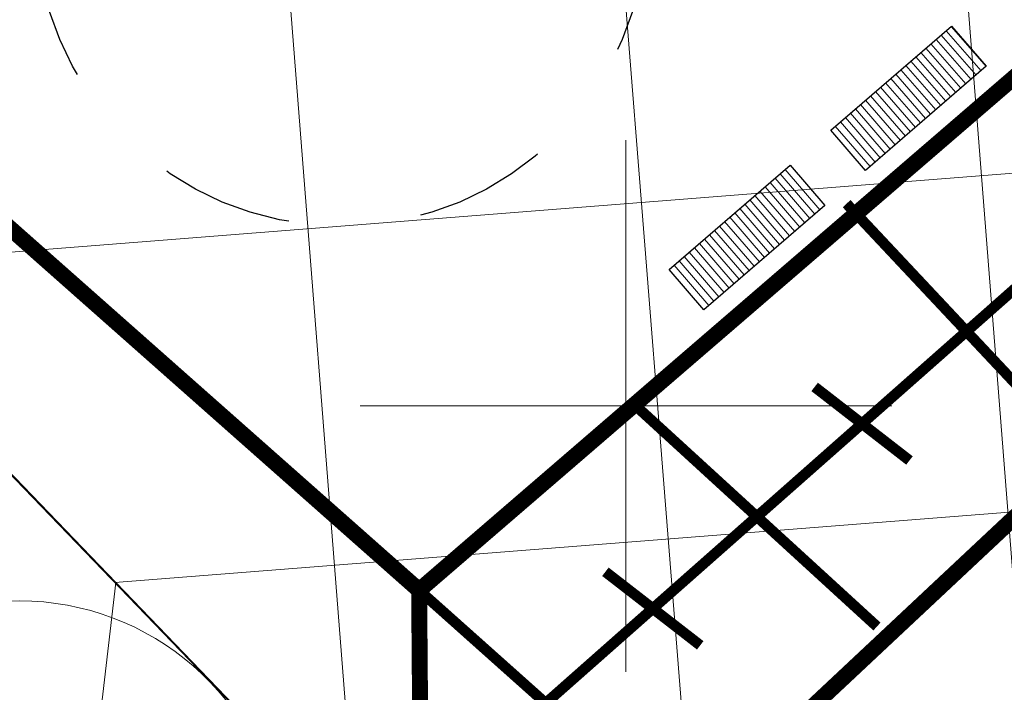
# Model space of a CAD drawing. Extents: x 5459245 to 5462690, y 5971016 to 5972523.
# Tile 24 of 198: x 5462444.3 to 5462453.56, y 5972197.31 to 5972203.63. Entities that reach past the tile are written whole.
import ezdxf

# ---------------------------------------------------------------- set-up
doc = ezdxf.new("R2010")
doc.units = 0
doc.linetypes.add('8', pattern=[0.5, 0.25, -0.25])
doc.layers.get('0').update_dxf_attribs({"linetype": 'CONTINUOUS', "lineweight": 13})
for name, color, linetype, lineweight in [('A_LINIE PZT', 7, 'CONTINUOUS', 13), ('A_MAŁA ARCHITEKTURA', 195, 'CONTINUOUS', 9), ('A_SKARPY PROJEKTOWANE', 7, 'CONTINUOUS', 20), ('A_ZIELEŃ ISTNIEJĄCA', 7, 'CONTINUOUS', 18)]:
    doc.layers.add(name, color=color, linetype=linetype, lineweight=lineweight)
doc.layers.add('ADT CCTV', color=102, linetype='CONTINUOUS')

# ---------------------------------------------------------------- blocks, each defined once
blk = doc.blocks.new('A$C21973645')
at = {"layer": 'A_ZIELEŃ ISTNIEJĄCA', "flags": 128}
for points in [[(-0.29, 3.095), (-0.584, 1.826), (-0.954, 2.958)], [(3.033, 0.68), (2.038, 0.396), (3.108, 0.011)], [(-3.108, 0), (-2.004, -0.149), (-3.036, -0.669)], [(0.991, -2.963), (0.484, -1.945), (0.334, -3.104)]]:
    blk.add_lwpolyline(points, dxfattribs=at)
at = {"layer": 'A_ZIELEŃ ISTNIEJĄCA'}
blk.add_circle((0, 0), 0.141, dxfattribs=at)
for start, end in [(12.6312, 95.3532), (107.8655, 180), (288.4617, 0.2095), (192.4216, 276.1383)]:
    blk.add_arc((0, 0), 3.108, start, end, dxfattribs=at)
blk = doc.blocks.new('A$C4FEA3FF5')
at = {"layer": 'A_MAŁA ARCHITEKTURA'}
h = blk.add_hatch(dxfattribs=at)
h.set_pattern_fill('ANSI31', color=256, scale=0.5, angle=45)
h.set_pattern_definition([(90, (-1.65, 0.21), (-0.0625, 3e-11), [])])
h.paths.add_polyline_path([(0, 0), (0, -0.5), (-1.5, -0.5), (-1.5, 0)])
at = {"layer": 'A_MAŁA ARCHITEKTURA', "lineweight": 30}
blk.add_lwpolyline([(0, 0), (0, -0.5), (-1.5, -0.5), (-1.5, 0), (0, 0)], dxfattribs=at)
blk = doc.blocks.new('A770198')
at = {"layer": 'ADT CCTV', "color": 140, "lineweight": 9}
for p, q in [((30, 19.0421), (6.8178, 38.0838)), ((20.4795, 26.8622), (20.4705, 11.2144)), ((23.653, 24.2555), (23.647, 13.8236)), ((0.173, 22.2589), (26.1018, 22.2441)), ((30, 19.0421), (0, 19.0406)), ((30, 19.0421), (6.8182, 0)), ((0.1641, 15.9089), (26.1676, 15.8941))]:
    blk.add_line(p, q, dxfattribs=at)
blk = doc.blocks.new('G$CFAE608CC')
at = {"layer": 'ADT CCTV', "rotation": 90}
blk.add_blockref('A770198', (38.0838, 0), dxfattribs=at)

msp = doc.modelspace()

# ---------------------------------------------------------------- linework, layer by layer
at = {"color": 253, "linetype": 'Continuous', "lineweight": 13, "flags": 128}
for points in [[(5462450, 5972197.5), (5462450, 5972202.5)], [(5462450, 5972197.5), (5462450, 5972202.5)], [(5462447.5, 5972200), (5462452.5, 5972200)], [(5462447.5, 5972200), (5462452.5, 5972200)]]:
    msp.add_lwpolyline(points, dxfattribs=at)
at = {"layer": 'A_LINIE PZT', "const_width": 0.15}
msp.add_lwpolyline([(5462443.2955, 5972189.2396), (5462456.628, 5972201.742), (5462457.8288, 5972213.5804), (5462461.5121, 5972218.9819), (5462456.2955, 5972229.6943), (5462464.3559, 5972231.267), (5462468.5913, 5972226.3984), (5462458.7623, 5972200.3162), (5462445.166, 5972187.5663), (5462439.6984, 5972180.238)], dxfattribs=at)
for points in [[(5462448.0559, 5972198.2665), (5462453.8996, 5972203.3063), (5462457.8288, 5972213.5804), (5462461.5121, 5972218.9819), (5462455.1083, 5972225.2423), (5462438.1697, 5972221.4701), (5462434.8041, 5972210.0012), (5462434.8041, 5972210.0012)], [(5462417.0332, 5972180.2873), (5462427.17, 5972199.15), (5462429.2067, 5972209.6338), (5462434.8041, 5972210.0012), (5462448.0559, 5972198.2665), (5462448.0921, 5972193.7374), (5462443.2955, 5972189.2396), (5462431.3255, 5972198.1905), (5462420.614, 5972178.3543)]]:
    msp.add_lwpolyline(points, close=True, dxfattribs=at)
at = {"layer": 'A_MAŁA ARCHITEKTURA', "linetype": '8', "lineweight": 25, "ltscale": 5}
msp.add_circle((5462447.321, 5972204.5632), 2.87, dxfattribs=at)
at = {"layer": 'A_SKARPY PROJEKTOWANE', "const_width": 0.1}
msp.add_lwpolyline([(5462457.8288, 5972213.5804), (5462457.8288, 5972213.5804), (5462456.628, 5972201.742), (5462448.0921, 5972193.7374), (5462448.0559, 5972198.2665), (5462453.8996, 5972203.3063), (5462453.8996, 5972203.3063), (5462453.8996, 5972203.3063), (5462457.8288, 5972213.5804)], close=True, dxfattribs=at)
for points in [[(5462448.0921, 5972193.7374), (5462449.2457, 5972197.2044), (5462455.2638, 5972202.5241), (5462457.8288, 5972213.5804)], [(5462452.0746, 5972201.9033), (5462454.2857, 5972199.5455)], [(5462452.6656, 5972199.4874), (5462451.7741, 5972200.1794)], [(5462450.0659, 5972200.0255), (5462452.36, 5972197.9254)], [(5462450.6985, 5972197.7486), (5462449.807, 5972198.4405)], [(5462448.0559, 5972198.2665), (5462450.5488, 5972196.0412)]]:
    msp.add_lwpolyline(points, dxfattribs=at)

# ---------------------------------------------------------------- block references
at = {"layer": 'A_MAŁA ARCHITEKTURA', "rotation": 220.7754061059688}
for p in [(5462452.2518, 5972202.2154), (5462450.7336, 5972200.906)]:
    msp.add_blockref('A$C4FEA3FF5', p, dxfattribs=at)
at = {"layer": 'A_ZIELEŃ ISTNIEJĄCA', "xscale": 0.7999999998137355, "yscale": 0.7999999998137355, "zscale": 0.7999999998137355}
msp.add_blockref('A$C21973645', (5462444.299, 5972195.6804), dxfattribs=at)
at = {"layer": 'ADT CCTV'}
for p, rotation in [((5462467.5094, 5972223.8305), 184.5356804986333), ((5462423.3322, 5972214.8377), 263.2847800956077)]:
    msp.add_blockref('G$CFAE608CC', p, dxfattribs=dict(at, rotation=rotation))

doc.saveas('drawing.dxf')
